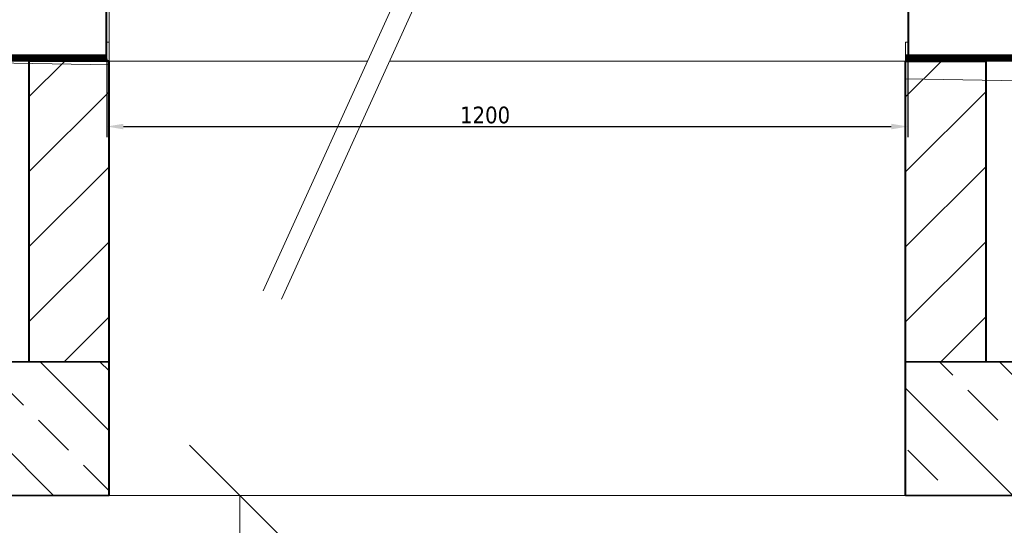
# Model space of a CAD drawing. Header units: millimetres. Extents: x -1893473 to 942156, y -568027 to 942944.
# Tile 34 of 256: x -35349 to -35201, y -333871 to -333796. Entities that reach past the tile are written whole.
import ezdxf

# ---------------------------------------------------------------- set-up
doc = ezdxf.new("R2010")
doc.units = ezdxf.units.MM
doc.header["$LTSCALE"] = 0.2
doc.layers.get('0').update_dxf_attribs({"lineweight": 0})
for name, color, linetype, lineweight in [('!! 0_ Istn-widok', 1, 'Continuous', 15), ('!! 1_ PROJ WARSTWY', 252, 'Continuous', 9), ('!! 1_hatch projektowane ściany', 4, 'Continuous', 5), ('!! 1_PROJ Sciany', 2, 'Continuous', 40), ('!! 1_PROJ widok', 5, 'Continuous', 9), ('!! 1_PROJ ŻELBET', 1, 'Continuous', 35), ('!! wymiary osi', 250, 'Continuous', 9), ('Dimension (ISO)', 7, 'Continuous', 25), ('DO KONSTRUKCJI', 222, 'Continuous', 35), ('Hatch (ISO)', 7, 'Continuous', 18), ('Visible (ISO)', 7, 'Continuous', 50)]:
    doc.layers.add(name, color=color, linetype=linetype, lineweight=lineweight)
doc.styles.add('Note Text (ISO)', font='tahoma.ttf')
doc.styles.add('TXT', font='simplex.shx')
doc.dimstyles.new('Default (ISO)', dxfattribs={"dimscale": 5, "dimtxt": 5, "dimasz": 5, "dimexe": 3.175, "dimexo": 0, "dimgap": 0.762, "dimtad": 1, "dimdec": 0, "dimrnd": 1e-08, "dimzin": 0, "dimtxsty": 'Note Text (ISO)', "dimcen": 0.09, "dimdle": 10, "dimclrd": 256, "dimclre": 256, "dimclrt": 256, "dimazin": 0, "dimtfac": 0.70104, "dimtmove": 0, "dimatfit": 3, "dimfxl": 1, "dimtolj": 1, "dimtzin": 0, "dimlwd": -1, "dimlwe": -1, "dimarcsym": 0})
doc.dimstyles.new('DIM50', dxfattribs={"dimscale": 5, "dimtxt": 2.5, "dimasz": 1.5, "dimexe": 0, "dimexo": 0, "dimgap": 0.5, "dimtad": 1, "dimdec": 4, "dimrnd": 0.5, "dimdsep": 46, "dimtxsty": 'TXT', "dimblk1": 'TICK1', "dimblk2": 'TICK1', "dimsah": 1, "dimcen": 0, "dimse1": 1, "dimse2": 1, "dimclrd": 1, "dimclre": 7, "dimclrt": 9, "dimadec": 0, "dimazin": 0, "dimtfac": 1, "dimtdec": 4, "dimtmove": 2, "dimatfit": 3, "dimldrblk": 'TICK1', "dimfxl": 1, "dimtolj": 1, "dimarcsym": 0})
pattern_1 = [(135, (-97898.003, -125185.748), (-8.9802561, -8.9802561), []), (135, (-97898.003, -125176.767), (-8.9802561, -8.9802561), [6.35, -3.175])]

# ---------------------------------------------------------------- blocks, each defined once
blk = doc.blocks.new('TICK1')
at = {"color": 0}
for p, q in [((0, -1.4), (0, 1.4)), ((0, 0), (-1, 0))]:
    blk.add_line(p, q, dxfattribs=at)
at = {"color": 2}
blk.add_line((-1, -1), (1, 1), dxfattribs=at)
blk = doc.blocks.new('*D4976')
at = {"layer": '!! wymiary osi', "color": 1, "lineweight": -2, "transparency": 16777216}
blk.add_line((-35315.87, -334130.4), (-35315.87, -333874.22), dxfattribs=at)
at = {"layer": 'DEFPOINTS', "color": 0, "transparency": 16777216}
for p in [(-35373.24, -333866.72), (-35315.87, -333866.72), (-35373.24, -334137.9)]:
    blk.add_point(p, dxfattribs=at)
at = {"layer": '!! wymiary osi', "color": 1, "lineweight": -2, "transparency": 16777216, "xscale": 7.5, "yscale": 7.5, "zscale": 7.5}
for p, rotation in [((-35315.87, -333866.72), 90), ((-35315.87, -334137.9), 270)]:
    blk.add_blockref('TICK1', p, dxfattribs=dict(at, rotation=rotation))
at = {"layer": '!! wymiary osi', "color": 9, "transparency": 16777216, "insert": (-35324.62, -334002.31), "char_height": 12.5, "attachment_point": 5, "rotation": 90, "style": 'TXT'}
blk.add_mtext('\\A1;271', dxfattribs=at)
blk = doc.blocks.new('*D4949')
at = {"layer": 'DEFPOINTS', "color": 0, "transparency": 16777216}
for p in [(-1203.5, 3.5), (-3.5, 3.5), (-3.5, -97.9)]:
    blk.add_point(p, dxfattribs=at)
at = {"layer": 'Dimension (ISO)', "transparency": 16777216}
for p, q in [((-1203.5, 3.5), (-1203.5, -113.8)), ((-3.5, 3.5), (-3.5, -113.8)), ((-1178.5, -97.9), (-28.5, -97.9))]:
    blk.add_line(p, q, dxfattribs=at)
for points in [[(-1178.5, -93.8), (-1178.5, -102.1), (-1203.5, -97.9)], [(-28.5, -93.8), (-28.5, -102.1), (-3.5, -97.9)]]:
    blk.add_solid(points, dxfattribs=at)
at = {"layer": 'Dimension (ISO)', "lineweight": 9, "transparency": 16777216, "insert": (-674.4, -68.1), "char_height": 25, "attachment_point": 1, "style": 'Note Text (ISO)'}
blk.add_mtext('\\A1;1200', dxfattribs=at)
blk = doc.blocks.new('A$C3bf03bbc')
at = {"layer": 'Hatch (ISO)', "lineweight": 9}
h = blk.add_hatch(dxfattribs=at)
h.set_pattern_fill('ANSI31', color=256, scale=127, angle=90, style=0)
h.set_pattern_definition([(135, (-10843.571, -2108.028), (-11.22532, -11.22532), [])])
edge = h.paths.add_edge_path()
edge.add_line((-1263.5, 496.5), (-1263.5, 478.5))
edge.add_line((-1263.5, 478.5), (-1262, 478.5))
edge.add_line((-1262, 478.5), (-1262, 496.5))
edge.add_ellipse((-1260, 496.5), major_axis=(-2, 0), ratio=1, start_angle=270, end_angle=360, ccw=False)
edge.add_line((-1260, 498.5), (-1207, 498.5))
edge.add_ellipse((-1207, 496.5), major_axis=(0, 2), ratio=1, start_angle=270, end_angle=360, ccw=False)
edge.add_line((-1205, 496.5), (-1205, 3.5))
edge.add_ellipse((-1207, 3.5), major_axis=(2, 0), ratio=1, start_angle=270, end_angle=360, ccw=False)
edge.add_line((-1207, 1.5), (-1263.5, 1.5))
edge.add_line((-1263.5, 1.5), (-1263.5, 0))
edge.add_line((-1263.5, 0), (-1207, 0))
edge.add_ellipse((-1207, 3.5), major_axis=(0, -3.5), ratio=1, start_angle=0, end_angle=90)
edge.add_line((-1203.5, 3.5), (-1203.5, 496.5))
edge.add_ellipse((-1207, 496.5), major_axis=(3.5, 0), ratio=1, start_angle=0, end_angle=90)
edge.add_line((-1207, 500), (-1223.5, 500))
edge.add_line((-1223.5, 500), (-1243.5, 500))
edge.add_line((-1243.5, 500), (-1260, 500))
edge.add_ellipse((-1260, 496.5), major_axis=(0, 3.5), ratio=1, start_angle=0, end_angle=90)
h = blk.add_hatch(dxfattribs=at)
h.set_pattern_fill('ANSI31', color=256, scale=127, style=0)
h.set_pattern_definition([(45, (-10843.571, -2108.028), (-11.22532, 11.22532), [])])
edge = h.paths.add_edge_path()
edge.add_line((56.5, 478.5), (56.5, 496.5))
edge.add_ellipse((53, 496.5), major_axis=(3.5, 0), ratio=1, start_angle=0, end_angle=90)
edge.add_line((53, 500), (41.5, 500))
edge.add_line((41.5, 500), (21.5, 500))
edge.add_line((21.5, 500), (0, 500))
edge.add_ellipse((0, 496.5), major_axis=(0, 3.5), ratio=1, start_angle=0, end_angle=90)
edge.add_line((-3.5, 496.5), (-3.5, 3.5))
edge.add_ellipse((0, 3.5), major_axis=(-3.5, 0), ratio=1, start_angle=0, end_angle=90)
edge.add_line((0, 0), (56.5, 0))
edge.add_line((56.5, 0), (56.5, 1.5))
edge.add_line((56.5, 1.5), (0, 1.5))
edge.add_ellipse((0, 3.5), major_axis=(0, -2), ratio=1, start_angle=270, end_angle=360, ccw=False)
edge.add_line((-2, 3.5), (-2, 496.5))
edge.add_ellipse((0, 496.5), major_axis=(-2, 0), ratio=1, start_angle=270, end_angle=360, ccw=False)
edge.add_line((0, 498.5), (53, 498.5))
edge.add_ellipse((53, 496.5), major_axis=(0, 2), ratio=1, start_angle=270, end_angle=360, ccw=False)
edge.add_line((55, 496.5), (55, 478.5))
edge.add_line((55, 478.5), (56.5, 478.5))
at = {"layer": 'Visible (ISO)', "lineweight": 9}
for p, q in [((-1205, 496.5), (-1205, 3.5)), ((-1203.5, 3.5), (-1203.5, 496.5)), ((-3.5, 496.5), (-3.5, 3.5)), ((-2, 3.5), (-2, 496.5)), ((-969.1, -343.9), (-733.3, 175)), ((-706, 162.6), (-941.7, -356.3)), ((-1200, 28.5), (-1203.5, 28.5)), ((-1200, 28.5), (-1200, 3.5)), ((-3.5, 28.5), (-7, 28.5)), ((-7, 3.5), (-7, 28.5)), ((-1207, 1.5), (-1263.5, 1.5)), ((-1263.5, 1.5), (-1263.5, 0)), ((-1263.5, 0), (-1207, 0)), ((-1200, 0), (-1200, 3.5)), ((-1200, 0), (-812.8, 0)), ((-779.9, 0), (-7, 0)), ((-7, 0), (-7, 3.5)), ((56.5, 1.5), (0, 1.5)), ((0, 0), (56.5, 0)), ((56.5, 0), (56.5, 1.5))]:
    blk.add_line(p, q, dxfattribs=at)
for centre, radius, start, end in [((-1207, 3.5), 2, 270, 0), ((-1207, 3.5), 3.5, 270, 0), ((0, 3.5), 3.5, 180, 270), ((0, 3.5), 2, 180, 270)]:
    blk.add_arc(centre, radius, start, end, dxfattribs=at)
at = {"layer": 'Dimension (ISO)', "lineweight": 9}
dim = blk.add_linear_dim(base=(-3.5, -97.9), p1=(-1203.5, 3.5), p2=(-3.5, 3.5), angle=180, dimstyle='Default (ISO)', override={"dimdec": 0, "dimlfac": 1, "dimtp": 0, "dimtm": 0, "dimtdec": 2, "dimtofl": 0, "dimatfit": 1}, dxfattribs=at)
dim.commit()
dim.dimension.update_dxf_attribs({"geometry": '*D4949', "text_midpoint": (-639.4, -97.9), "dimtype": 128})

msp = doc.modelspace()

# ---------------------------------------------------------------- hatches: boundary and pattern name
at = {"layer": '!! 1_hatch projektowane ściany'}
h = msp.add_hatch(dxfattribs=at)
h.set_pattern_fill('ANSI31', color=256, scale=2.5)
h.set_pattern_definition([(45, (-97047.5, -125852.509), (-5.61266008, 5.61266008), [])])
h.paths.add_polyline_path([(-35347.43072, -333846.72481), (-35335.43072, -333846.72481), (-35335.43072, -333801.72481), (-35347.43072, -333801.72481)])
h = msp.add_hatch(dxfattribs=at)
h.set_pattern_fill('ANSI31', color=256, scale=2.5)
h.set_pattern_definition([(45, (-96916.2, -125852.509), (-5.61266008, 5.61266008), [])])
h.paths.add_polyline_path([(-35216.13072, -333846.72481), (-35204.13072, -333846.72481), (-35204.13072, -333801.72481), (-35216.13072, -333801.72481)])
h = msp.add_hatch(dxfattribs=at)
h.set_pattern_fill('ANSI33', color=256, scale=2, angle=90)
h.set_pattern_definition(pattern_1)
h.paths.add_polyline_path([(-35335.43072, -333846.72481), (-35335.43072, -333866.72481), (-35647.93302, -333866.72481), (-35647.93302, -333846.72481)])
h = msp.add_hatch(dxfattribs=at)
h.set_pattern_fill('ANSI33', color=256, scale=2, angle=90)
h.set_pattern_definition(pattern_1)
h.paths.add_polyline_path([(-35216.13072, -333846.72481), (-35216.13072, -333866.72481), (-34797.43072, -333866.72481), (-34797.43072, -333846.72481)])

# ---------------------------------------------------------------- linework, layer by layer
at = {"layer": '!! 0_ Istn-widok', "lineweight": 35, "const_width": 1}
for points in [[(-35335.78072, -333801.22481), (-35355.71154, -333801.22481), (-35355.71154, -333804.04064)], [(-35216.13072, -333801.22481), (-35195.8499, -333801.22481), (-35195.8499, -333806.81358)]]:
    msp.add_lwpolyline(points, dxfattribs=at)
at = {"layer": '!! 1_ PROJ WARSTWY'}
for points in [[(-35335.43072, -333802.27032), (-35697.78445, -333795.94541)], [(-34722.43072, -333812.97027), (-35216.13072, -333804.35271)], [(-35335.43072, -333846.72481), (-35647.93302, -333846.72481)], [(-34797.43072, -333846.72481), (-35216.13072, -333846.72481)]]:
    msp.add_lwpolyline(points, dxfattribs=at)
at = {"layer": '!! 1_PROJ Sciany'}
for points in [[(-35335.43072, -333866.72481), (-35335.43072, -333801.72481), (-35347.43072, -333801.72481), (-35347.43072, -333846.72481)], [(-35216.13072, -333866.72481), (-35216.13072, -333801.72481), (-35204.13072, -333801.72481), (-35204.13072, -333846.72481)]]:
    msp.add_lwpolyline(points, dxfattribs=at)
at = {"layer": '!! 1_PROJ widok'}
msp.add_lwpolyline([(-35335.43072, -333866.72481), (-35216.13072, -333866.72481)], dxfattribs=at)
at = {"layer": '!! 1_PROJ ŻELBET'}
for points in [[(-35335.43072, -333846.72481), (-35647.93302, -333846.72481)], [(-34797.43072, -333846.72481), (-35216.13072, -333846.72481)], [(-35335.43072, -333866.72481), (-35647.93302, -333866.72481)], [(-34797.43072, -333866.72481), (-35216.13072, -333866.72481)]]:
    msp.add_lwpolyline(points, dxfattribs=at)
for points in [[(-35335.43072, -333856.72481), (-35335.43072, -333761.72706)], [(-35347.43072, -333801.72481), (-35355.21154, -333801.72481)], [(-35335.78072, -333801.72481), (-35355.21154, -333801.72481), (-35355.21154, -333804.04064)], [(-35216.13072, -333801.72481), (-35196.3499, -333801.72481), (-35196.3499, -333806.81358)], [(-35204.13072, -333801.72481), (-35196.3499, -333801.72481)]]:
    msp.add_lwpolyline(points)
for points in [[(-35347.43072, -333846.72481), (-35335.43072, -333846.72481), (-35335.43072, -333801.72481), (-35347.43072, -333801.72481)], [(-35216.13072, -333846.72481), (-35204.13072, -333846.72481), (-35204.13072, -333801.72481), (-35216.13072, -333801.72481)]]:
    msp.add_lwpolyline(points, close=True)
at = {"layer": 'DO KONSTRUKCJI'}
msp.add_circle((-35254.7746, -333801.72481), 189.55088, dxfattribs=at)

# ---------------------------------------------------------------- block references
at = {"xscale": 0.1, "yscale": 0.1, "zscale": 0.1}
msp.add_blockref('A$C3bf03bbc', (-35215.43072, -333801.72481), dxfattribs=at)

# ---------------------------------------------------------------- dimensions: what is measured, and where the dimension line sits
at = {"layer": '!! wymiary osi'}
dim = msp.add_linear_dim(base=(-35315.86959, -333866.72481), p1=(-35373.23604, -334137.90268), p2=(-35373.23604, -333866.72481), angle=90, dimstyle='DIM50', dxfattribs=at)
dim.commit()
dim.dimension.update_dxf_attribs({"geometry": '*D4976', "text_midpoint": (-35324.61959, -334002.31375)})

doc.saveas('drawing.dxf')
